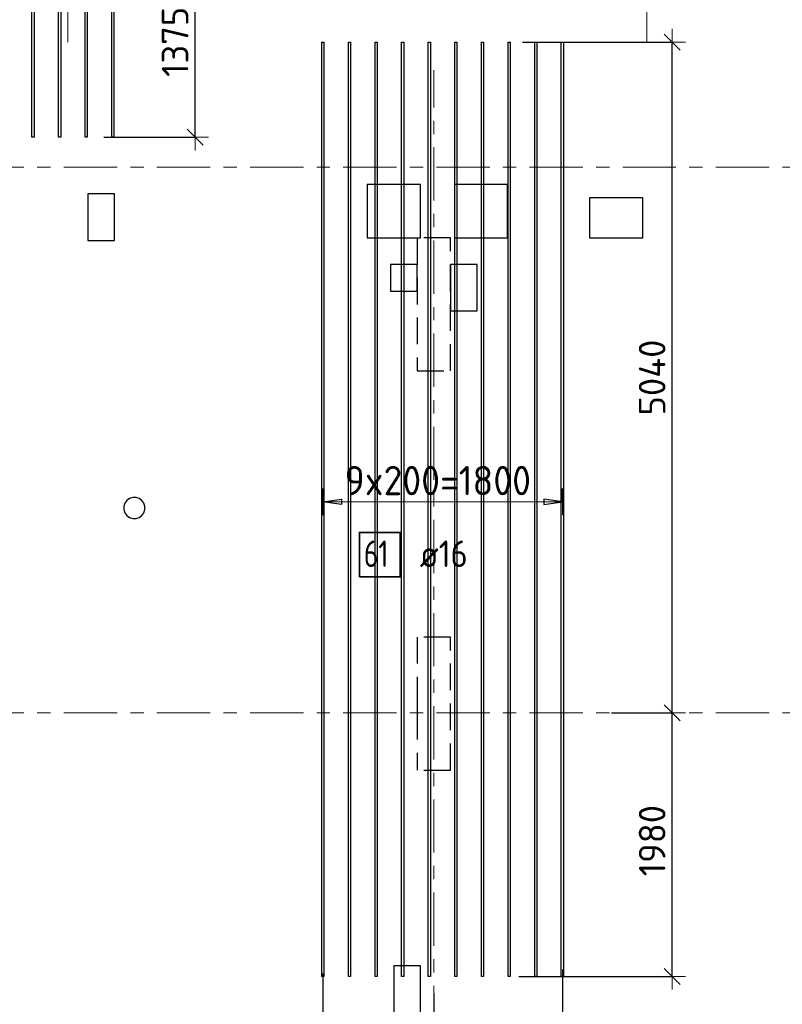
# Model space of a CAD drawing. Header units: metres. Extents: x -38 to 98, y -15 to 19.
# Tile 21 of 64: x 38.34 to 44.07, y 1.11 to 8.51. Entities that reach past the tile are written whole.
import ezdxf

# ---------------------------------------------------------------- set-up
doc = ezdxf.new("R2010")
doc.units = ezdxf.units.M
doc.header["$PDMODE"] = 65
for name, pattern in [('______11', [0.5, 0.4, -0.05, 0, -0.05]), ('______2', [0.27, 0.2, -0.07]), ('______5', [1.1, 0.8, -0.1, 0.1, -0.1])]:
    doc.linetypes.add(name, pattern=pattern)
for name, color, linetype, lineweight in [('XR$2$Осевая линия (1)', 7, '______5', 13), ('XR$3$Перекрытие (1)', 7, 'Continuous', 35), ('XR$3$Размерная линия (1)', 7, 'Continuous', 13), ('XR$5$Стена (1)', 7, 'Continuous', 35)]:
    doc.layers.add(name, color=color, linetype=linetype, lineweight=lineweight)
doc.layers.add('XR$3$Арм.стержн.Доп. Арм. верхн.зоны У', color=7, linetype='Continuous', lineweight=35, true_color=0x739641)
doc.styles.add('ISOCPEUR', font='txt')
doc.dimstyles.new('DIMSTYLE_3', dxfattribs={"dimtxt": 0.2, "dimasz": 0.2, "dimexe": 0, "dimexo": 0, "dimgap": 0.1, "dimtad": 2, "dimdec": 0, "dimlfac": 1000, "dimrnd": 5, "dimzin": 12, "dimdsep": 46, "dimtxsty": 'ISOCPEUR', "dimblk1": 'ALL_ML_STRICH', "dimblk2": 'ALL_ML_STRICH', "dimsah": 1, "dimcen": 0, "dimclrd": 7, "dimclre": 256, "dimclrt": 7, "dimadec": 0, "dimazin": 0, "dimtfac": 1, "dimtdec": 0, "dimtix": 1, "dimtmove": 2, "dimatfit": 3, "dimfxl": 0, "dimtzin": 0, "dimlwd": 0, "dimlwe": -3, "dimarcsym": 0})

# ---------------------------------------------------------------- blocks, each defined once
blk = doc.blocks.new('ALL_ML_STRICH')
at = {"color": 0, "linetype": 'ByBlock', "lineweight": -2}
for p, q in [((0, -0.5), (0, 0.5)), ((-1, 0), (0.5, 0)), ((-0.3, -0.3), (0.3, 0.3))]:
    blk.add_line(p, q, dxfattribs=at)
blk = doc.blocks.new('*D147')
at = {"layer": 'DEFPOINTS', "color": 7, "linetype": 'Continuous', "lineweight": 13, "transparency": 33554687}
for p in [(39.5971, 9), (38.9504, 7.6251), (39.6561, 7.6251)]:
    blk.add_point(p, dxfattribs=at)
at = {"layer": 'XR$3$Размерная линия (1)', "color": 9, "linetype": 'Continuous', "lineweight": -2, "true_color": 0xc7c7c7, "transparency": 33554687}
for p, q in [((39.6171, 9), (39.6561, 9)), ((38.9704, 7.6251), (39.6561, 7.6251))]:
    blk.add_line(p, q, dxfattribs=at)
at = {"layer": 'XR$3$Размерная линия (1)', "color": 7, "linetype": 'Continuous', "lineweight": -2, "transparency": 33554687}
blk.add_line((39.6561, 7.6251), (39.6561, 9), dxfattribs=at)
at = {"layer": 'XR$3$Размерная линия (1)', "color": 7, "linetype": 'Continuous', "lineweight": 13, "transparency": 33554687, "xscale": 0.2, "yscale": 0.2, "zscale": 0.2}
for p, rotation in [((39.6561, 9), 90), ((39.6561, 7.6251), 270)]:
    blk.add_blockref('ALL_ML_STRICH', p, dxfattribs=dict(at, rotation=rotation))
at = {"layer": 'XR$3$Размерная линия (1)', "color": 7, "linetype": 'Continuous', "lineweight": 13, "transparency": 33554687, "insert": (39.5061, 8.3426), "char_height": 0.2, "width": 0.8, "attachment_point": 5, "rotation": 90, "style": 'ISOCPEUR'}
blk.add_mtext('\\A1;{1375}', dxfattribs=at)
blk = doc.blocks.new('*D149')
at = {"layer": 'DEFPOINTS', "color": 7, "linetype": 'Continuous', "lineweight": 13, "transparency": 33554687}
for p in [(42.7663, 3.3), (42.0695, 1.3201), (43.2409, 1.3201)]:
    blk.add_point(p, dxfattribs=at)
at = {"layer": 'XR$3$Размерная линия (1)', "color": 9, "linetype": 'Continuous', "lineweight": -2, "true_color": 0xc7c7c7, "transparency": 33554687}
for p, q in [((42.7863, 3.3), (43.2409, 3.3)), ((42.0895, 1.3201), (43.2409, 1.3201))]:
    blk.add_line(p, q, dxfattribs=at)
at = {"layer": 'XR$3$Размерная линия (1)', "color": 7, "linetype": 'Continuous', "lineweight": -2, "transparency": 33554687}
blk.add_line((43.2409, 1.3201), (43.2409, 3.3), dxfattribs=at)
at = {"layer": 'XR$3$Размерная линия (1)', "color": 7, "linetype": 'Continuous', "lineweight": 13, "transparency": 33554687, "xscale": 0.2, "yscale": 0.2, "zscale": 0.2}
for p, rotation in [((43.2409, 3.3), 90), ((43.2409, 1.3201), 270)]:
    blk.add_blockref('ALL_ML_STRICH', p, dxfattribs=dict(at, rotation=rotation))
at = {"layer": 'XR$3$Размерная линия (1)', "color": 7, "linetype": 'Continuous', "lineweight": 13, "transparency": 33554687, "insert": (43.0909, 2.3401), "char_height": 0.2, "width": 0.8, "attachment_point": 5, "rotation": 90, "style": 'ISOCPEUR'}
blk.add_mtext('\\A1;{1980}', dxfattribs=at)
blk = doc.blocks.new('*D150')
at = {"layer": 'DEFPOINTS', "color": 7, "linetype": 'Continuous', "lineweight": 13, "transparency": 33554687}
for p in [(42.0976, 8.3401), (42.7663, 3.3), (43.2409, 3.3)]:
    blk.add_point(p, dxfattribs=at)
at = {"layer": 'XR$3$Размерная линия (1)', "color": 9, "linetype": 'Continuous', "lineweight": -2, "true_color": 0xc7c7c7, "transparency": 33554687}
for p, q in [((42.1176, 8.3401), (43.2409, 8.3401)), ((42.7863, 3.3), (43.2409, 3.3))]:
    blk.add_line(p, q, dxfattribs=at)
at = {"layer": 'XR$3$Размерная линия (1)', "color": 7, "linetype": 'Continuous', "lineweight": -2, "transparency": 33554687}
blk.add_line((43.2409, 3.3), (43.2409, 8.3401), dxfattribs=at)
at = {"layer": 'XR$3$Размерная линия (1)', "color": 7, "linetype": 'Continuous', "lineweight": 13, "transparency": 33554687, "xscale": 0.2, "yscale": 0.2, "zscale": 0.2}
for p, rotation in [((43.2409, 8.3401), 90), ((43.2409, 3.3), 270)]:
    blk.add_blockref('ALL_ML_STRICH', p, dxfattribs=dict(at, rotation=rotation))
at = {"layer": 'XR$3$Размерная линия (1)', "color": 7, "linetype": 'Continuous', "lineweight": 13, "transparency": 33554687, "insert": (43.0909, 5.8201), "char_height": 0.2, "width": 0.8, "attachment_point": 5, "rotation": 90, "style": 'ISOCPEUR'}
blk.add_mtext('\\A1;{5040}', dxfattribs=at)
blk = doc.blocks.new('*D165')
at = {"layer": 'DEFPOINTS', "color": 7, "linetype": 'Continuous', "lineweight": 13, "transparency": 33554687}
for p in [(40.6163, 1.3626), (41.45, 1.2119), (40.6163, 0.5914)]:
    blk.add_point(p, dxfattribs=at)
at = {"layer": 'XR$3$Размерная линия (1)', "color": 9, "linetype": 'Continuous', "lineweight": -2, "true_color": 0xc7c7c7, "transparency": 33554687}
for p, q in [((40.6163, 1.3426), (40.6163, 0.5914)), ((41.45, 1.1919), (41.45, 0.5914))]:
    blk.add_line(p, q, dxfattribs=at)
at = {"layer": 'XR$3$Размерная линия (1)', "color": 7, "linetype": 'Continuous', "lineweight": -2, "transparency": 33554687}
blk.add_line((40.6163, 0.5914), (41.45, 0.5914), dxfattribs=at)
at = {"layer": 'XR$3$Размерная линия (1)', "color": 7, "linetype": 'Continuous', "lineweight": 13, "transparency": 33554687, "xscale": 0.2, "yscale": 0.2, "zscale": 0.2, "rotation": 180}
blk.add_blockref('ALL_ML_STRICH', (40.6163, 0.5914), dxfattribs=at)
at = {"layer": 'XR$3$Размерная линия (1)', "color": 7, "linetype": 'Continuous', "lineweight": 13, "transparency": 33554687, "xscale": 0.2, "yscale": 0.2, "zscale": 0.2}
blk.add_blockref('ALL_ML_STRICH', (41.45, 0.5914), dxfattribs=at)
at = {"layer": 'XR$3$Размерная линия (1)', "color": 7, "linetype": 'Continuous', "lineweight": 13, "transparency": 33554687, "insert": (41.0431, 0.7414), "char_height": 0.2, "width": 0.6, "attachment_point": 5, "style": 'ISOCPEUR'}
blk.add_mtext('\\A1;{835}', dxfattribs=at)
blk = doc.blocks.new('*D166')
at = {"layer": 'DEFPOINTS', "color": 7, "linetype": 'Continuous', "lineweight": 13, "transparency": 33554687}
for p in [(42.4163, 1.3914), (41.45, 1.2119), (41.45, 0.5914)]:
    blk.add_point(p, dxfattribs=at)
at = {"layer": 'XR$3$Размерная линия (1)', "color": 9, "linetype": 'Continuous', "lineweight": -2, "true_color": 0xc7c7c7, "transparency": 33554687}
for p, q in [((42.4163, 1.3714), (42.4163, 0.5914)), ((41.45, 1.1919), (41.45, 0.5914))]:
    blk.add_line(p, q, dxfattribs=at)
at = {"layer": 'XR$3$Размерная линия (1)', "color": 7, "linetype": 'Continuous', "lineweight": -2, "transparency": 33554687}
blk.add_line((41.45, 0.5914), (42.4163, 0.5914), dxfattribs=at)
at = {"layer": 'XR$3$Размерная линия (1)', "color": 7, "linetype": 'Continuous', "lineweight": 13, "transparency": 33554687, "xscale": 0.2, "yscale": 0.2, "zscale": 0.2, "rotation": 180}
blk.add_blockref('ALL_ML_STRICH', (41.45, 0.5914), dxfattribs=at)
at = {"layer": 'XR$3$Размерная линия (1)', "color": 7, "linetype": 'Continuous', "lineweight": 13, "transparency": 33554687, "xscale": 0.2, "yscale": 0.2, "zscale": 0.2}
blk.add_blockref('ALL_ML_STRICH', (42.4163, 0.5914), dxfattribs=at)
at = {"layer": 'XR$3$Размерная линия (1)', "color": 7, "linetype": 'Continuous', "lineweight": 13, "transparency": 33554687, "insert": (41.9431, 0.7414), "char_height": 0.2, "width": 0.6, "attachment_point": 5, "style": 'ISOCPEUR'}
blk.add_mtext('\\A1;{965}', dxfattribs=at)

msp = doc.modelspace()

# ---------------------------------------------------------------- linework, layer by layer
at = {"layer": 'XR$2$Осевая линия (1)', "color": 253, "linetype": '______11', "lineweight": 13, "true_color": 0xa0a0a0, "transparency": 33554687}
for p, q in [((38.7, 8.34), (38.7, 18.35)), ((43.05, 8.34), (43.05, 18.35)), ((41.45, -2.65), (41.45, 8.13)), ((-2.63, 7.4), (62.6, 7.4)), ((-2.63, 3.3), (62.6, 3.3))]:
    msp.add_line(p, q, dxfattribs=at)
at = {"layer": 'XR$3$Арм.стержн.Доп. Арм. верхн.зоны У', "color": 253, "linetype": 'Continuous', "lineweight": -3, "true_color": 0xa0a0a0, "transparency": 33554687}
for p, q in [((40.6163, 4.8857), (40.6163, 4.9857)), ((42.4163, 4.8857), (42.4163, 4.9857)), ((40.6163, 4.8857), (40.6163, 4.7857)), ((42.4163, 4.8857), (42.4163, 4.7857))]:
    msp.add_line(p, q, dxfattribs=at)
at = {"layer": 'XR$3$Арм.стержн.Доп. Арм. верхн.зоны У', "color": 7, "linetype": 'Continuous', "lineweight": 25, "transparency": 33554687}
for p, q in [((40.6163, 4.8857), (40.7563, 4.9057)), ((40.7563, 4.8657), (40.6163, 4.8857)), ((40.7563, 4.9057), (40.7563, 4.8657)), ((42.4163, 4.8857), (42.2763, 4.9057)), ((42.2763, 4.9057), (42.2763, 4.8657)), ((42.2763, 4.8657), (42.4163, 4.8857))]:
    msp.add_line(p, q, dxfattribs=at)
at = {"layer": 'XR$3$Арм.стержн.Доп. Арм. верхн.зоны У', "color": 7, "linetype": 'Continuous', "lineweight": 13, "transparency": 33554687}
for p, q in [((40.6163, 4.8857), (40.6163, 4.8857)), ((42.4163, 4.8857), (42.4163, 4.8857))]:
    msp.add_line(p, q, dxfattribs=at)
at = {"layer": 'XR$3$Арм.стержн.Доп. Арм. верхн.зоны У', "color": 7, "linetype": 'Continuous', "lineweight": 25, "transparency": 33554687}
for points in [[(38.4463, 14.6451), (38.4463, 7.6251), (38.4303, 7.6251), (38.4303, 14.6451), (38.4463, 14.6451)], [(38.6463, 14.6451), (38.6463, 7.6251), (38.6303, 7.6251), (38.6303, 14.6451), (38.6463, 14.6451)], [(38.8463, 14.6451), (38.8463, 7.6251), (38.8303, 7.6251), (38.8303, 14.6451), (38.8463, 14.6451)], [(39.0463, 14.6451), (39.0463, 7.6251), (39.0303, 7.6251), (39.0303, 14.6451), (39.0463, 14.6451)], [(40.6243, 8.3401), (40.6243, 1.3201), (40.6083, 1.3201), (40.6083, 8.3401), (40.6243, 8.3401)], [(40.8243, 8.3401), (40.8243, 1.3201), (40.8083, 1.3201), (40.8083, 8.3401), (40.8243, 8.3401)], [(41.0243, 8.3401), (41.0243, 1.3201), (41.0083, 1.3201), (41.0083, 8.3401), (41.0243, 8.3401)], [(41.2243, 8.3401), (41.2243, 1.3201), (41.2083, 1.3201), (41.2083, 8.3401), (41.2243, 8.3401)], [(41.4243, 8.3401), (41.4243, 1.3201), (41.4083, 1.3201), (41.4083, 8.3401), (41.4243, 8.3401)], [(41.6243, 8.3401), (41.6243, 1.3201), (41.6083, 1.3201), (41.6083, 8.3401), (41.6243, 8.3401)], [(41.8243, 8.3401), (41.8243, 1.3201), (41.8083, 1.3201), (41.8083, 8.3401), (41.8243, 8.3401)], [(42.0243, 8.3401), (42.0243, 1.3201), (42.0083, 1.3201), (42.0083, 8.3401), (42.0243, 8.3401)], [(42.2243, 8.3401), (42.2243, 1.3201), (42.2083, 1.3201), (42.2083, 8.3401), (42.2243, 8.3401)], [(42.4243, 8.3401), (42.4243, 1.3201), (42.4083, 1.3201), (42.4083, 8.3401), (42.4243, 8.3401)]]:
    msp.add_lwpolyline(points, dxfattribs=at)
at = {"layer": 'XR$3$Арм.стержн.Доп. Арм. верхн.зоны У', "color": 7, "linetype": 'Continuous', "lineweight": 13, "transparency": 33554687}
msp.add_lwpolyline([(40.6163, 4.8857), (40.6303, 4.8857), (40.6303, 4.8857), (42.4163, 4.8857)], dxfattribs=at)
at = {"layer": 'XR$3$Арм.стержн.Доп. Арм. верхн.зоны У', "color": 7, "linetype": 'Continuous', "lineweight": 35, "transparency": 33554687}
msp.add_lwpolyline([(40.8916, 4.3223), (41.1983, 4.3223), (41.1983, 4.6557), (40.8916, 4.6557), (40.8916, 4.3223)], dxfattribs=at)
at = {"layer": 'XR$3$Перекрытие (1)', "color": 7, "linetype": 'Continuous', "lineweight": 25, "transparency": 33554687}
for p, q in [((40.95, 7.27), (40.95, 6.87)), ((41.35, 7.27), (40.95, 7.27)), ((41.35, 6.87), (41.35, 7.27)), ((41.605, 7.27), (41.605, 6.87)), ((42.005, 7.27), (41.605, 7.27)), ((42.005, 6.87), (42.005, 7.27)), ((38.85, 7.2), (38.85, 6.85)), ((39.05, 7.2), (38.85, 7.2)), ((39.05, 6.85), (39.05, 7.2)), ((42.62, 7.17), (42.62, 6.87)), ((43.02, 7.17), (42.62, 7.17)), ((43.02, 6.87), (43.02, 7.17)), ((38.85, 6.85), (39.05, 6.85)), ((40.95, 6.87), (41.35, 6.87)), ((41.605, 6.87), (42.005, 6.87)), ((42.62, 6.87), (43.02, 6.87)), ((41.1259, 6.67), (41.1259, 6.47)), ((41.3259, 6.67), (41.1259, 6.67)), ((41.3259, 6.47), (41.3259, 6.67)), ((41.575, 6.67), (41.575, 6.32)), ((41.775, 6.67), (41.575, 6.67)), ((41.775, 6.32), (41.775, 6.67)), ((41.1259, 6.47), (41.3259, 6.47)), ((41.575, 6.32), (41.775, 6.32)), ((39.143, 4.8967), (39.1281, 4.8763)), ((39.1634, 4.9116), (39.143, 4.8967)), ((39.1874, 4.9194), (39.1634, 4.9116)), ((39.2126, 4.9194), (39.1874, 4.9194)), ((39.2366, 4.9116), (39.2126, 4.9194)), ((39.257, 4.8967), (39.2366, 4.9116)), ((39.2719, 4.8763), (39.257, 4.8967)), ((39.1281, 4.8763), (39.1203, 4.8523)), ((39.1203, 4.8523), (39.1203, 4.8271)), ((39.1203, 4.8271), (39.1281, 4.8031)), ((39.2797, 4.8523), (39.2719, 4.8763)), ((39.2719, 4.8031), (39.2797, 4.8271)), ((39.2797, 4.8271), (39.2797, 4.8523)), ((39.1281, 4.8031), (39.143, 4.7827)), ((39.143, 4.7827), (39.1634, 4.7678)), ((39.1634, 4.7678), (39.1874, 4.76)), ((39.1874, 4.76), (39.2126, 4.76)), ((39.2126, 4.76), (39.2366, 4.7678)), ((39.2366, 4.7678), (39.257, 4.7827)), ((39.257, 4.7827), (39.2719, 4.8031)), ((41.15, 1.4), (41.15, 1)), ((41.35, 1.4), (41.15, 1.4)), ((41.35, 1), (41.35, 1.4))]:
    msp.add_line(p, q, dxfattribs=at)
at = {"layer": 'XR$5$Стена (1)', "color": 253, "linetype": '______2', "lineweight": -3, "true_color": 0xa0a0a0, "transparency": 33554687}
for p, q in [((41.575, 6.87), (41.325, 6.87)), ((41.325, 6.87), (41.325, 5.87)), ((41.575, 5.87), (41.575, 6.87)), ((41.325, 5.87), (41.575, 5.87)), ((41.325, 3.87), (41.325, 3.42)), ((41.575, 3.87), (41.325, 3.87)), ((41.575, 2.87), (41.575, 3.87)), ((41.325, 3.42), (41.325, 3.3)), ((41.325, 3.3), (41.325, 2.87)), ((41.375, 2.87), (41.575, 2.87)), ((41.455, 2.87), (41.575, 2.87))]:
    msp.add_line(p, q, dxfattribs=at)

# ---------------------------------------------------------------- texts
at = {"layer": 'XR$3$Арм.стержн.Доп. Арм. верхн.зоны У', "color": 7, "linetype": 'Continuous', "lineweight": 13, "transparency": 33554687, "insert": (40.7793, 4.9357), "char_height": 0.22, "width": 1.59871, "attachment_point": 7, "style": 'ISOCPEUR'}
msp.add_mtext('\\W0.94;9x200=1800', dxfattribs=at)
at = {"layer": 'XR$3$Арм.стержн.Доп. Арм. верхн.зоны У', "color": 7, "linetype": 'Continuous', "lineweight": 25, "transparency": 33554687, "char_height": 0.2, "attachment_point": 7, "style": 'ISOCPEUR'}
for s, insert, width in [('\\W0.75;61', (40.925, 4.3957), 0.314854), ('\\W0.89; ø16 ', (41.2316, 4.3957), 0.749105)]:
    msp.add_mtext(s, dxfattribs=dict(at, insert=insert, width=width))

# ---------------------------------------------------------------- dimensions: what is measured, and where the dimension line sits
at = {"layer": 'XR$3$Размерная линия (1)', "color": 7, "linetype": 'Continuous', "lineweight": 13, "transparency": 33554687}
for base, p1, p2, picture, middle in [((39.6561, 9), (38.9704, 7.6251), (39.6171, 9), '*D147', (39.5061, 8.3426)), ((43.2409, 8.3401), (42.7863, 3.3), (42.1176, 8.3401), '*D150', (43.0909, 5.8201)), ((43.2409, 3.3), (42.0895, 1.3201), (42.7863, 3.3), '*D149', (43.0909, 2.3401))]:
    dim = msp.add_linear_dim(base=base, p1=p1, p2=p2, angle=90, dimstyle='DIMSTYLE_3', override={"dimpost": '<>', "dimclrd": 7, "dimclre": 9, "dimclrt": 7, "dimlwd": 0, "dimlwe": 65533}, dxfattribs=at)
    dim.commit()
    dim.dimension.update_dxf_attribs({"geometry": picture, "text_midpoint": middle, "dimtype": 160})
for base, p1, p2, picture, middle in [((41.45, 0.5914), (40.6163, 1.3426), (41.45, 1.1919), '*D165', (41.0431, 0.7414)), ((42.4163, 0.5914), (41.45, 1.1919), (42.4163, 1.3714), '*D166', (41.9431, 0.7414))]:
    dim = msp.add_linear_dim(base=base, p1=p1, p2=p2, dimstyle='DIMSTYLE_3', override={"dimpost": '<>', "dimclrd": 7, "dimclre": 9, "dimclrt": 7, "dimlwd": 0, "dimlwe": 65533}, dxfattribs=at)
    dim.commit()
    dim.dimension.update_dxf_attribs({"geometry": picture, "text_midpoint": middle, "dimtype": 160})

doc.saveas('drawing.dxf')
